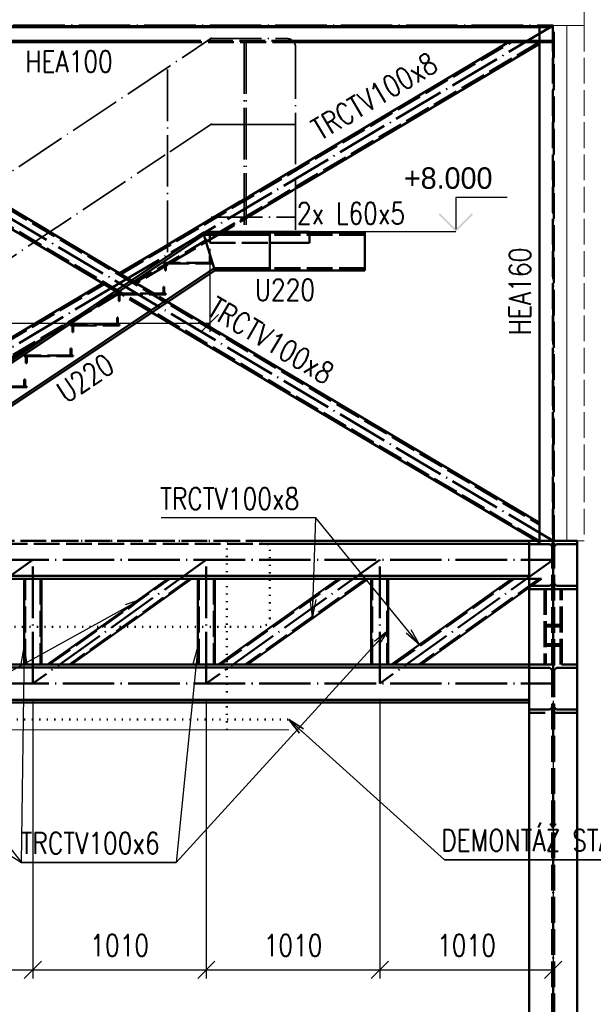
# Paper-space layout 'Layout1' of a CAD drawing. Extents: x -2 to 1033, y -36 to 596.
# Tile 19 of 60: x 421 to 488, y 421 to 536. Entities that reach past the tile are written whole.
import ezdxf

# ---------------------------------------------------------------- set-up
doc = ezdxf.new("R2010")
doc.units = 0
for name, pattern in [('ACAD_ISO02W100', [15, 12, -3]), ('ACAD_ISO04W100', [30.5, 24, -3, 0.5, -3]), ('ACAD_ISO07W100', [3.5, 0.5, -3]), ('B_CARA_09', [0.5, 0, -0.5])]:
    doc.linetypes.add(name, pattern=pattern)
doc.layers.get('0').update_dxf_attribs({"linetype": 'CONTINUOUS'})
doc.layers.get('DEFPOINTS').update_dxf_attribs({"color": 132, "linetype": 'CONTINUOUS'})
for name, color, linetype, lineweight in [('SS_1.ET-HALA_TaO-LAVKA_+5.100m-ZABRADLI_DEMONTAZ', 1, 'B_CARA_09', 50), ('SS_DIAGONÁLY 1', 91, 'CONTINUOUS', 50), ('SS_DIAGONÁLY 2', 93, 'CONTINUOUS', 50), ('SS_DIAGONÁLY 3', 95, 'CONTINUOUS', 50), ('SS_KOTY', 3, 'CONTINUOUS', 25), ('SS_KOTY-VYSKOVA', 140, 'CONTINUOUS', 25), ('SS_OPLASTENI-PANEL', 9, 'CONTINUOUS', 13), ('SS_PODKLADY', 9, 'CONTINUOUS', 13), ('SS_POPIS_PROFILU', 13, 'CONTINUOUS', 25), ('SS_POPIS_PROFILU_de.', 214, 'CONTINUOUS', 35), ('SS_PÁSY', 163, 'CONTINUOUS', 50), ('SS_SCHODISTE', 30, 'CONTINUOUS', 50), ('SS_SLOUPY', 143, 'CONTINUOUS', 50), ('SS_SLOUPY NÁDSTAVBA', 183, 'CONTINUOUS', 50), ('SS_VAZNICE', 187, 'CONTINUOUS', 50), ('SS_ZABRADLI', 2, 'CONTINUOUS', 35), ('SS_ZTUŽENÍ', 53, 'CONTINUOUS', 50)]:
    doc.layers.add(name, color=color, linetype=linetype, lineweight=lineweight)
doc.styles.add('ROMANS', font='romans.shx', dxfattribs={"width": 0.8})
doc.styles.add('romans.shx', font='romans.shx', dxfattribs={"height": 5})
doc.dimstyles.new('A-1_(2.5)_50AS', dxfattribs={"dimtxt": 2.5, "dimasz": 2, "dimexe": 1, "dimexo": 2, "dimgap": 0, "dimtad": 0, "dimdec": 1, "dimlfac": 50, "dimrnd": 1, "dimtxsty": 'ROMANS', "dimblk1": 'OBLIQUE', "dimblk2": 'OBLIQUE', "dimsah": 1, "dimcen": 2, "dimclrd": 256, "dimclre": 256, "dimclrt": 256, "dimadec": 1, "dimazin": 2, "dimtfac": 0.714286, "dimtdec": 1, "dimtmove": 0, "dimatfit": 3, "dimldrblk": 'OPEN', "dimfxl": 1, "dimtvp": 1.142857, "dimtfill": 1, "dimtolj": 1, "dimlwd": -1, "dimlwe": -1, "dimarcsym": 0})

# ---------------------------------------------------------------- blocks, each defined once
blk = doc.blocks.new('_Oblique')
at = {"color": 0, "linetype": 'ByBlock', "lineweight": -2}
blk.add_line((-0.5, -0.5), (0.5, 0.5), dxfattribs=at)
blk = doc.blocks.new('*D34')
at = {"layer": 'DEFPOINTS', "color": 0, "transparency": 16777216}
for p in [(402.67, 458.53), (422.87, 458.53), (422.87, 425.19)]:
    blk.add_point(p, dxfattribs=at)
at = {"layer": 'SS_KOTY', "transparency": 16777216}
for p, q in [((402.67, 456.53), (402.67, 424.19)), ((422.87, 456.53), (422.87, 424.19)), ((402.67, 425.19), (422.87, 425.19))]:
    blk.add_line(p, q, dxfattribs=at)
at = {"layer": 'SS_KOTY', "transparency": 16777216, "xscale": 2, "yscale": 2, "zscale": 2, "rotation": 180}
blk.add_blockref('_Oblique', (402.67, 425.19), dxfattribs=at)
at = {"layer": 'SS_KOTY', "transparency": 16777216, "xscale": 2, "yscale": 2, "zscale": 2}
blk.add_blockref('_Oblique', (422.87, 425.19), dxfattribs=at)
at = {"layer": 'SS_KOTY', "transparency": 16777216, "insert": (412.77, 428.04), "char_height": 2.5, "attachment_point": 5, "style": 'ROMANS', "bg_fill": 3, "box_fill_scale": 1.1, "bg_fill_color": 256, "bg_fill_true_color": 13158600, "bg_fill_transparency": 0}
blk.add_mtext('\\A1;1010', dxfattribs=at)
blk = doc.blocks.new('_OPEN')
at = {"color": 0, "linetype": 'ByBlock'}
for p, q in [((-1, 0.167), (0, 0)), ((0, 0), (-1, -0.167)), ((0, 0), (-1, 0))]:
    blk.add_line(p, q, dxfattribs=at)
blk = doc.blocks.new('*D35')
at = {"layer": 'DEFPOINTS', "color": 0, "transparency": 16777216}
for p in [(422.87, 458.53), (443.07, 458.53), (443.07, 425.19)]:
    blk.add_point(p, dxfattribs=at)
at = {"layer": 'SS_KOTY', "transparency": 16777216}
for p, q in [((422.87, 456.53), (422.87, 424.19)), ((443.07, 456.53), (443.07, 424.19)), ((422.87, 425.19), (443.07, 425.19))]:
    blk.add_line(p, q, dxfattribs=at)
at = {"layer": 'SS_KOTY', "transparency": 16777216, "xscale": 2, "yscale": 2, "zscale": 2, "rotation": 180}
blk.add_blockref('_Oblique', (422.87, 425.19), dxfattribs=at)
at = {"layer": 'SS_KOTY', "transparency": 16777216, "xscale": 2, "yscale": 2, "zscale": 2}
blk.add_blockref('_Oblique', (443.07, 425.19), dxfattribs=at)
at = {"layer": 'SS_KOTY', "transparency": 16777216, "insert": (432.97, 428.04), "char_height": 2.5, "attachment_point": 5, "style": 'ROMANS', "bg_fill": 3, "box_fill_scale": 1.1, "bg_fill_color": 256, "bg_fill_true_color": 13158600, "bg_fill_transparency": 0}
blk.add_mtext('\\A1;1010', dxfattribs=at)
blk = doc.blocks.new('*D36')
at = {"layer": 'DEFPOINTS', "color": 0, "transparency": 16777216}
for p in [(443.07, 458.53), (463.27, 458.53), (463.27, 425.19)]:
    blk.add_point(p, dxfattribs=at)
at = {"layer": 'SS_KOTY', "transparency": 16777216}
for p, q in [((443.07, 456.53), (443.07, 424.19)), ((463.27, 456.53), (463.27, 424.19)), ((443.07, 425.19), (463.27, 425.19))]:
    blk.add_line(p, q, dxfattribs=at)
at = {"layer": 'SS_KOTY', "transparency": 16777216, "xscale": 2, "yscale": 2, "zscale": 2, "rotation": 180}
blk.add_blockref('_Oblique', (443.07, 425.19), dxfattribs=at)
at = {"layer": 'SS_KOTY', "transparency": 16777216, "xscale": 2, "yscale": 2, "zscale": 2}
blk.add_blockref('_Oblique', (463.27, 425.19), dxfattribs=at)
at = {"layer": 'SS_KOTY', "transparency": 16777216, "insert": (453.17, 428.04), "char_height": 2.5, "attachment_point": 5, "style": 'ROMANS', "bg_fill": 3, "box_fill_scale": 1.1, "bg_fill_color": 256, "bg_fill_true_color": 13158600, "bg_fill_transparency": 0}
blk.add_mtext('\\A1;1010', dxfattribs=at)
blk = doc.blocks.new('*D37')
at = {"layer": 'DEFPOINTS', "color": 0, "transparency": 16777216}
for p in [(463.27, 458.53), (483.47, 458.53), (483.47, 425.19)]:
    blk.add_point(p, dxfattribs=at)
at = {"layer": 'SS_KOTY', "transparency": 16777216}
for p, q in [((463.27, 456.53), (463.27, 424.19)), ((483.47, 456.53), (483.47, 424.19)), ((463.27, 425.19), (483.47, 425.19))]:
    blk.add_line(p, q, dxfattribs=at)
at = {"layer": 'SS_KOTY', "transparency": 16777216, "xscale": 2, "yscale": 2, "zscale": 2, "rotation": 180}
blk.add_blockref('_Oblique', (463.27, 425.19), dxfattribs=at)
at = {"layer": 'SS_KOTY', "transparency": 16777216, "xscale": 2, "yscale": 2, "zscale": 2}
blk.add_blockref('_Oblique', (483.47, 425.19), dxfattribs=at)
at = {"layer": 'SS_KOTY', "transparency": 16777216, "insert": (473.37, 428.04), "char_height": 2.5, "attachment_point": 5, "style": 'ROMANS', "bg_fill": 3, "box_fill_scale": 1.1, "bg_fill_color": 256, "bg_fill_true_color": 13158600, "bg_fill_transparency": 0}
blk.add_mtext('\\A1;1010', dxfattribs=at)
blk = doc.blocks.new('*D40')
at = {"layer": 'DEFPOINTS', "color": 0, "transparency": 16777216}
for p in [(443.47, 511.13, -39332.2), (443.47, 500.49), (389.47, 475.13)]:
    blk.add_point(p, dxfattribs=at)
at = {"layer": 'SS_KOTY', "transparency": 16777216}
for p, q in [((443.47, 509.13), (443.47, 499.49)), ((389.47, 477.13), (389.47, 501.49)), ((389.47, 500.49), (443.47, 500.49))]:
    blk.add_line(p, q, dxfattribs=at)
at = {"layer": 'SS_KOTY', "transparency": 16777216, "xscale": 2, "yscale": 2, "zscale": 2, "rotation": 180}
blk.add_blockref('_Oblique', (389.47, 500.49), dxfattribs=at)
at = {"layer": 'SS_KOTY', "transparency": 16777216, "xscale": 2, "yscale": 2, "zscale": 2}
blk.add_blockref('_Oblique', (443.47, 500.49), dxfattribs=at)
at = {"layer": 'SS_KOTY', "transparency": 16777216, "insert": (416.47, 503.35), "char_height": 2.5, "attachment_point": 5, "style": 'ROMANS', "bg_fill": 3, "box_fill_scale": 1.1, "bg_fill_color": 256, "bg_fill_true_color": 13158600, "bg_fill_transparency": 0}
blk.add_mtext('\\A1;2700', dxfattribs=at)
blk = doc.blocks.new('*D51')
at = {"layer": 'DEFPOINTS', "color": 0, "transparency": 16777216}
for p in [(483.47, 543.96), (382.47, 535.13, -39365.68), (483.47, 535.13)]:
    blk.add_point(p, dxfattribs=at)
at = {"layer": 'SS_KOTY', "transparency": 16777216}
for p, q in [((382.47, 537.13), (382.47, 544.96)), ((483.47, 537.13), (483.47, 544.96)), ((382.47, 543.96), (483.47, 543.96))]:
    blk.add_line(p, q, dxfattribs=at)
at = {"layer": 'SS_KOTY', "transparency": 16777216, "xscale": 2, "yscale": 2, "zscale": 2, "rotation": 180}
blk.add_blockref('_Oblique', (382.47, 543.96), dxfattribs=at)
at = {"layer": 'SS_KOTY', "transparency": 16777216, "xscale": 2, "yscale": 2, "zscale": 2}
blk.add_blockref('_Oblique', (483.47, 543.96), dxfattribs=at)
at = {"layer": 'SS_KOTY', "transparency": 16777216, "insert": (432.97, 546.82), "char_height": 2.5, "attachment_point": 5, "style": 'ROMANS', "bg_fill": 3, "box_fill_scale": 1.1, "bg_fill_color": 256, "bg_fill_true_color": 13158600, "bg_fill_transparency": 0}
blk.add_mtext('\\A1;5050', dxfattribs=at)

psp = doc.layouts.get("Layout1")

# ---------------------------------------------------------------- hatches: boundary and pattern name
at = {"layer": 'SS_KOTY-VYSKOVA'}
psp.add_hatch(color=256, dxfattribs=at).paths.add_polyline_path([(470.2636, 513.2676), (470.1221, 513.1262), (472.1221, 511.1262), (474.1221, 513.1262), (473.9807, 513.2676), (472.1221, 511.4091)])

# ---------------------------------------------------------------- linework, layer by layer
at = {"layer": 'SS_1.ET-HALA_TaO-LAVKA_+5.100m-ZABRADLI_DEMONTAZ', "color": 1, "linetype": 'ACAD_ISO07W100', "ltscale": 0.25}
for p, q in [((450.4668, 474.1062), (450.4668, 466.1462)), ((417.2201, 465.1262), (445.4668, 465.1262)), ((449.4468, 465.1262), (445.4668, 465.1262))]:
    psp.add_line(p, q, dxfattribs=at)
at = {"layer": 'SS_1.ET-HALA_TaO-LAVKA_+5.100m-ZABRADLI_DEMONTAZ', "color": 1, "linetype": 'ACAD_ISO07W100', "ltscale": 0.25, "extrusion": (-1.22465e-16, 6.12323e-17, -1)}
for centre, start, end in [((-449.4468, 474.1062), 90, 180), ((-449.4468, 466.1462), 180, 270)]:
    psp.add_arc(centre, 1.02, start, end, dxfattribs=at)
at = {"layer": 'SS_DIAGONÁLY 1', "color": 1, "linetype": 'Continuous', "ltscale": 0.25}
for p, q in [((421.8668, 465.4462), (421.8668, 470.7262)), ((423.8668, 470.7262), (423.8668, 465.4462)), ((442.0668, 465.4462), (442.0668, 470.7262)), ((444.0668, 470.7262), (444.0668, 465.4462)), ((462.2668, 470.7262), (462.2668, 460.7262)), ((464.2668, 460.7262), (464.2668, 470.7262)), ((421.8668, 460.7262), (421.8668, 464.8062)), ((423.8668, 464.8062), (423.8668, 460.7262)), ((442.0668, 460.7262), (442.0668, 464.8062)), ((444.0668, 464.8062), (444.0668, 460.7262))]:
    psp.add_line(p, q, dxfattribs=at)
at = {"layer": 'SS_DIAGONÁLY 1', "color": 3, "linetype": 'ACAD_ISO02W100', "ltscale": 0.25}
for p, q in [((421.9868, 460.7262), (421.9868, 470.7262)), ((423.7468, 470.7262), (423.7468, 460.7262)), ((442.1868, 460.7262), (442.1868, 470.7262)), ((443.9468, 470.7262), (443.9468, 460.7262)), ((462.3868, 460.7262), (462.3868, 470.7262)), ((464.1468, 470.7262), (464.1468, 460.7262)), ((482.5868, 469.5262), (482.5868, 460.7262)), ((484.3468, 460.7262), (484.3468, 469.5262)), ((421.8668, 464.8062), (421.8668, 465.4462)), ((423.8668, 465.4462), (423.8668, 464.8062)), ((442.0668, 464.8062), (442.0668, 465.4462)), ((444.0668, 465.4462), (444.0668, 464.8062))]:
    psp.add_line(p, q, dxfattribs=at)
at = {"layer": 'SS_DIAGONÁLY 2', "color": 3, "linetype": 'ACAD_ISO02W100', "ltscale": 0.25}
for p, q in [((424.7815, 460.7262), (438.8092, 470.7262)), ((441.1521, 470.7262), (427.1244, 460.7262)), ((430.2981, 464.8062), (431.1958, 465.4462)), ((433.9522, 465.4462), (433.0544, 464.8062))]:
    psp.add_line(p, q, dxfattribs=at)
at = {"layer": 'SS_DIAGONÁLY 2', "color": 1, "linetype": 'Continuous', "ltscale": 0.25}
for p, q in [((431.1958, 465.4462), (438.6025, 470.7262)), ((441.3588, 470.7262), (433.9522, 465.4462)), ((424.5747, 460.7262), (430.2981, 464.8062)), ((433.0544, 464.8062), (427.3311, 460.7262))]:
    psp.add_line(p, q, dxfattribs=at)
at = {"layer": 'SS_DIAGONÁLY 3', "color": 7, "linetype": 'ACAD_ISO04W100', "ltscale": 0.25}
psp.add_line((483.4668, 472.3262), (483.4668, 464.138), dxfattribs=at)
at = {"layer": 'SS_DIAGONÁLY 3', "color": 3, "linetype": 'ACAD_ISO02W100', "ltscale": 0.25}
for p, q in [((444.7058, 460.7262), (458.7336, 470.7262)), ((461.6277, 470.7262), (447.6, 460.7262)), ((464.9058, 460.7262), (478.9336, 470.7262)), ((481.8277, 470.7262), (467.8, 460.7262)), ((482.1034, 470.7262), (480.6668, 470.7262)), ((482.1034, 470.7262), (480.6668, 469.7021)), ((484.4668, 469.5262), (482.4668, 469.5262)), ((482.4668, 469.5262), (482.4668, 460.7262)), ((482.6268, 469.5262), (482.6268, 460.7262)), ((484.3068, 460.7262), (484.3068, 469.5262)), ((484.4668, 460.7262), (484.4668, 469.5262)), ((482.4668, 465.362), (484.4668, 465.362)), ((482.6268, 465.1662), (484.3068, 465.1662)), ((482.4668, 462.9139), (484.4668, 462.9139)), ((482.6268, 463.1098), (484.3068, 463.1098)), ((445.0218, 461.148), (445.9118, 461.7824))]:
    psp.add_line(p, q, dxfattribs=at)
at = {"layer": 'SS_DIAGONÁLY 3', "color": 1, "linetype": 'Continuous', "ltscale": 0.25}
for p, q in [((445.9118, 461.7824), (458.4579, 470.7262)), ((447.8757, 460.7262), (461.9034, 470.7262)), ((478.6579, 470.7262), (464.6302, 460.7262)), ((468.0757, 460.7262), (480.6668, 469.7021)), ((444.4302, 460.7262), (445.0218, 461.148))]:
    psp.add_line(p, q, dxfattribs=at)
at = {"layer": 'SS_KOTY-VYSKOVA'}
for p, q in [((478.1221, 515.1262, -39332.2), (472.1221, 515.1262, -39332.2)), ((472.1221, 515.1262, -39332.2), (472.1221, 511.4091, -39332.2)), ((472.1221, 511.1262), (455.0677, 511.1262))]:
    psp.add_line(p, q, dxfattribs=at)
at = {"layer": 'SS_OPLASTENI-PANEL', "ltscale": 0.25}
psp.add_line((487.0668, 535.1262), (487.0668, 537.1262), dxfattribs=at)
at = {"layer": 'SS_OPLASTENI-PANEL', "color": 9, "linetype": 'Continuous', "ltscale": 0.25}
psp.add_line((485.0668, 535.1262), (485.0668, 475.1262), dxfattribs=at)
at = {"layer": 'SS_OPLASTENI-PANEL', "color": 9, "linetype": 'ACAD_ISO02W100', "ltscale": 0.25}
for p in [(487.0668, 535.1262), (486.2668, 475.1262)]:
    psp.add_line(p, (487.0668, 475.1262), dxfattribs=at)
at = {"layer": 'SS_PODKLADY'}
psp.add_line((275.7773, 453.1262, -39332.2), (452.6668, 453.1262, -39332.2), dxfattribs=at)
at = {"layer": 'SS_POPIS_PROFILU', "color": 0, "linetype": 'ByBlock'}
for p, q in [((433.6406, 467.7282), (435.5521, 468.4043)), ((435.5521, 468.4043), (433.8019, 467.4365)), ((435.5521, 468.4043), (433.9632, 467.1448)), ((455.4276, 466.3063), (455.1599, 468.3162)), ((455.4276, 466.3063), (455.4931, 468.3053)), ((455.8263, 468.2943), (455.4276, 466.3063)), ((462.6713, 463.475), (464.2668, 464.7262)), ((464.2668, 464.7262), (462.9173, 463.2501)), ((464.2668, 464.7262), (463.1633, 463.0252)), ((467.8873, 463.0481), (466.3621, 464.3841)), ((467.8873, 463.0481), (466.62, 464.5954)), ((466.8779, 464.8066), (467.8873, 463.0481)), ((421.5049, 460.7712), (421.8668, 462.7662)), ((421.8668, 462.7662), (421.8382, 460.7664)), ((421.8668, 462.7662), (422.1715, 460.7617)), ((441.5356, 460.8095), (442.0668, 462.7662)), ((442.0668, 462.7662), (441.8673, 460.7762)), ((442.0668, 462.7662), (442.1989, 460.7429))]:
    psp.add_line(p, q, dxfattribs=at)
at = {"layer": 'SS_PÁSY', "color": 1, "linetype": 'Continuous', "ltscale": 0.25}
for p, q in [((450.4933, 475.1262), (480.6668, 475.1262)), ((450.7072, 474.8062), (480.6668, 474.8062)), ((417.6651, 471.0462), (445.0218, 471.0462)), ((445.0218, 470.7262), (417.6651, 470.7262)), ((445.9118, 471.0462), (450.0218, 471.0462)), ((450.0218, 470.7262), (445.9118, 470.7262)), ((450.9118, 471.0462), (480.6668, 471.0462)), ((480.6668, 470.7262), (450.9118, 470.7262)), ((417.6651, 460.7262), (445.0218, 460.7262)), ((445.0218, 460.4062), (417.6651, 460.4062)), ((445.9118, 460.7262), (480.6668, 460.7262)), ((480.6668, 460.4062), (445.9118, 460.4062))]:
    psp.add_line(p, q, dxfattribs=at)
at = {"layer": 'SS_PÁSY', "color": 3, "linetype": 'ACAD_ISO02W100', "ltscale": 0.25}
for p, q in [((480.6668, 474.7662), (482.8818, 474.7662)), ((484.0518, 474.7662), (486.2668, 474.7662)), ((445.0218, 471.0462), (445.9118, 471.0462)), ((445.9118, 470.7262), (445.0218, 470.7262)), ((450.0218, 471.0462), (450.9118, 471.0462)), ((450.9118, 470.7262), (450.0218, 470.7262)), ((482.8818, 469.8862), (480.6668, 469.8862)), ((482.4668, 469.5262), (480.6668, 469.5262)), ((486.2668, 469.8862), (484.0518, 469.8862)), ((486.2668, 469.5262), (484.4668, 469.5262)), ((445.0218, 460.7262), (445.9118, 460.7262)), ((445.9118, 460.4062), (445.0218, 460.4062)), ((480.6668, 460.7262), (486.2668, 460.7262)), ((480.6668, 460.3662), (482.8818, 460.3662)), ((484.0518, 460.3662), (486.2668, 460.3662))]:
    psp.add_line(p, q, dxfattribs=at)
at = {"layer": 'SS_PÁSY', "color": 7, "linetype": 'ACAD_ISO04W100', "ltscale": 0.25}
for p, q in [((281.4668, 472.9262), (483.4668, 472.9262)), ((483.4668, 472.3262), (483.4668, 472.3262))]:
    psp.add_line(p, q, dxfattribs=at)
at = {"layer": 'SS_PÁSY', "color": 3, "linetype": 'ACAD_ISO02W100', "ltscale": 0.25, "extrusion": (3.76603e-13, 9.09556e-13, -1)}
for centre in [(-482.8818, 474.2862), (-482.8818, 459.8862)]:
    psp.add_arc(centre, 0.48, 90, 180, dxfattribs=at)
at = {"layer": 'SS_PÁSY', "color": 3, "linetype": 'ACAD_ISO02W100', "ltscale": 0.25, "extrusion": (-6.06452e-13, 2.51211e-13, -1)}
for centre in [(-484.0518, 474.2862), (-484.0518, 459.8862)]:
    psp.add_arc(centre, 0.48, 0, 90, dxfattribs=at)
at = {"layer": 'SS_PÁSY', "color": 3, "linetype": 'ACAD_ISO02W100', "ltscale": 0.25, "extrusion": (3.76603e-13, -9.09433e-13, -1)}
psp.add_arc((-482.8818, 470.3662), 0.48, 180, 270, dxfattribs=at)
at = {"layer": 'SS_PÁSY', "color": 3, "linetype": 'ACAD_ISO02W100', "ltscale": 0.25, "extrusion": (-6.06452e-13, -2.51089e-13, -1)}
psp.add_arc((-484.0518, 470.3662), 0.48, 270, 0, dxfattribs=at)
at = {"layer": 'SS_SCHODISTE', "color": 3, "linetype": 'ACAD_ISO02W100', "ltscale": 0.25}
for p, q in [((447.9118, 511.1262), (447.0218, 511.1262)), ((461.5268, 510.7762), (450.4668, 510.7762)), ((461.5268, 506.8762), (450.4668, 506.8762))]:
    psp.add_line(p, q, dxfattribs=at)
at = {"layer": 'SS_SCHODISTE', "color": 1, "linetype": 'Continuous', "ltscale": 0.25}
for p, q in [((455.0668, 511.1262), (447.9118, 511.1262)), ((455.0668, 511.0262), (450.4668, 511.0262)), ((450.4668, 506.6262), (450.4668, 511.0262)), ((455.0668, 511.0262), (455.0668, 511.1262)), ((455.0668, 509.8262), (455.0668, 511.0262)), ((461.5268, 511.0262), (455.0668, 511.0262)), ((461.5268, 506.6262), (461.5268, 511.0262)), ((450.4668, 509.8262), (455.0668, 509.8262)), ((450.4668, 506.6262), (461.5268, 506.6262))]:
    psp.add_line(p, q, dxfattribs=at)
at = {"layer": 'SS_SLOUPY', "color": 1, "linetype": 'Continuous', "ltscale": 0.25}
for p in [(480.6668, 475.1262), (486.2668, 351.9262)]:
    psp.add_line(p, (486.2668, 475.1262), dxfattribs=at)
at = {"layer": 'SS_VAZNICE', "color": 1, "linetype": 'Continuous', "ltscale": 0.25}
for p, q in [((442.4246, 533.3662), (384.0668, 533.3662)), ((442.1846, 533.2062), (384.0668, 533.2062)), ((481.8668, 533.3662), (453.6706, 533.3662)), ((481.8668, 533.2062), (453.7775, 533.2062))]:
    psp.add_line(p, q, dxfattribs=at)
at = {"layer": 'SS_VAZNICE', "color": 3, "linetype": 'ACAD_ISO02W100', "ltscale": 0.25}
for p, q in [((453.7775, 533.2062), (442.1846, 533.2062)), ((453.6706, 533.3662), (442.4246, 533.3662)), ((483.4068, 533.3662), (481.8668, 533.3662)), ((483.4068, 533.2062), (481.8668, 533.2062))]:
    psp.add_line(p, q, dxfattribs=at)
at = {"layer": 'SS_ZABRADLI', "color": 7, "linetype": 'ACAD_ISO04W100', "ltscale": 0.25}
for p, q in [((443.4821, 533.6262), (452.4503, 533.6262)), ((443.4821, 533.6262), (450.4668, 533.6262)), ((447.4668, 533.1812), (447.4668, 511.0262)), ((447.7168, 533.1812), (447.7168, 511.0262)), ((453.4703, 532.6062), (453.4703, 511.0262)), ((438.8241, 520.4311), (443.6974, 523.6799)), ((438.8241, 520.4311), (443.6974, 523.6799)), ((443.5199, 523.6262), (447.2718, 523.6262)), ((443.5199, 523.6262), (450.4668, 523.6262)), ((448.1618, 523.6262), (453.4703, 523.6262)), ((443.614, 512.8262), (453.4703, 512.8262)), ((443.614, 512.8262), (450.4668, 512.8262))]:
    psp.add_line(p, q, dxfattribs=at)
at = {"layer": 'SS_ZABRADLI', "color": 7, "linetype": 'ACAD_ISO04W100', "ltscale": 0.25, "extrusion": (-1.22465e-16, 6.12323e-17, -1)}
psp.add_arc((-452.4503, 532.6062), 1.02, 90, 180, dxfattribs=at)
at = {"layer": 'SS_ZTUŽENÍ', "color": 1, "linetype": 'Continuous', "ltscale": 0.25}
for p, q in [((453.9153, 518.734), (478.2768, 533.2062)), ((481.8668, 533.0126), (453.9153, 516.4077)), ((448.1618, 515.3161), (453.0253, 518.2053)), ((453.0253, 515.879), (449.5698, 513.8262)), ((445.6538, 513.8262), (447.0218, 514.6389))]:
    psp.add_line(p, q, dxfattribs=at)
at = {"layer": 'SS_ZTUŽENÍ', "color": 3, "linetype": 'ACAD_ISO02W100', "ltscale": 0.25}
for p, q in [((453.0253, 518.2053), (453.9153, 518.734)), ((453.9153, 516.4077), (453.0253, 515.879)), ((453.8153, 516.3483), (453.9153, 516.4077)), ((447.0218, 514.6389), (448.1618, 515.3161)), ((447.9118, 515.1676), (447.8118, 515.1082)), ((443.614, 512.6144), (445.6538, 513.8262)), ((449.5698, 513.8262), (446.2031, 511.8262)), ((481.8668, 474.9136), (481.5088, 475.1262)), ((481.8668, 475.1262), (481.8668, 474.9136))]:
    psp.add_line(p, q, dxfattribs=at)

# ---------------------------------------------------------------- texts
at = {"layer": 'SS_KOTY-VYSKOVA'}
psp.add_text('+8.000', height=2.5, dxfattribs=at).set_placement((466.0802, 516.1262))
at = {"layer": 'SS_POPIS_PROFILU', "color": 13, "style": 'romans.shx', "width": 0.8}
for s, p in [('HEA100', (421.981, 529.6962)), ('2x L60x5', (453.6194, 512.0262)), ('U220', (448.7097, 503.1162))]:
    psp.add_text(s, height=2.5, dxfattribs=at).set_placement(p)
for s, rotation, p in [('TRCTV100x8', 30.712828, (456.3144, 521.7148)), ('HEA160', 90, (480.8458, 499.0824))]:
    psp.add_text(s, height=2.5, rotation=rotation, dxfattribs=at).set_placement(p)

# ---------------------------------------------------------------- dimensions: what is measured, and where the dimension line sits
at = {"layer": 'SS_KOTY'}
for base, p1, p2, picture, middle in [((483.4668, 543.9592), (382.4668, 535.1262, -39365.68), (483.4668, 535.1262), '*D51', (432.9668, 546.8163)), ((443.4668, 500.4948), (389.4668, 475.1262), (443.4668, 511.1262, -39332.2), '*D40', (416.4668, 503.3519))]:
    dim = psp.add_linear_dim(base=base, p1=p1, p2=p2, dimstyle='A-1_(2.5)_50AS', override={"dimtmove": 1}, dxfattribs=at)
    dim.commit()
    dim.dimension.update_dxf_attribs({"geometry": picture, "text_midpoint": middle})

# ---------------------------------------------------------------- next in the draw order: linework, layer by layer
at = {"layer": 'SS_1.ET-HALA_TaO-LAVKA_+5.100m-ZABRADLI_DEMONTAZ', "color": 1, "linetype": 'ACAD_ISO07W100', "ltscale": 0.25}
psp.add_line((356.7468, 475.1262), (449.4468, 475.1262), dxfattribs=at)
at = {"layer": 'SS_OPLASTENI-PANEL', "ltscale": 0.25}
psp.add_line((277.8668, 535.1262), (487.0668, 535.1262), dxfattribs=at)
at = {"layer": 'SS_POPIS_PROFILU', "color": 13}
for points in [[(467.8873, 463.0481), (455.804, 477.8003), (437.804, 477.8003)], [(455.4276, 466.3063), (455.804, 477.8003), (437.804, 477.8003)]]:
    psp.add_lwpolyline(points, dxfattribs=at)
at = {"layer": 'SS_PÁSY', "color": 3, "linetype": 'ACAD_ISO02W100', "ltscale": 0.25}
for p, q in [((355.4864, 474.8062), (450.7072, 474.8062)), ((395.1668, 475.1262), (450.4933, 475.1262))]:
    psp.add_line(p, q, dxfattribs=at)
at = {"layer": 'SS_SCHODISTE', "color": 7, "linetype": 'ACAD_ISO04W100', "ltscale": 0.25}
for p, q in [((388.7168, 475.0262), (442.7168, 511.0262)), ((388.7168, 475.0262), (442.7168, 511.0262)), ((442.7168, 511.0262), (450.4668, 511.0262)), ((442.7168, 511.0262), (461.5268, 511.0262)), ((443.4668, 511.0262), (455.0668, 511.0262)), ((455.0668, 511.0262), (443.4668, 511.0262))]:
    psp.add_line(p, q, dxfattribs=at)
at = {"layer": 'SS_SCHODISTE', "color": 1, "linetype": 'Continuous', "ltscale": 0.25}
for p, q in [((442.7168, 511.0262), (388.7168, 475.0262)), ((388.7925, 474.7762), (442.7925, 510.7762)), ((442.7925, 510.7762), (442.7168, 511.0262)), ((450.4668, 511.0262), (442.7168, 511.0262)), ((442.7925, 510.7762), (443.9733, 506.8762)), ((442.7925, 510.7762), (450.4668, 510.7762)), ((447.0218, 511.1262), (443.4668, 511.1262)), ((443.4668, 511.1262), (443.4668, 511.0262)), ((443.9733, 506.8762), (389.9733, 470.8762)), ((444.049, 506.6262), (443.9733, 506.8762)), ((450.4668, 506.8762), (443.9733, 506.8762)), ((443.9733, 506.8762), (444.049, 506.6262)), ((390.049, 470.6262), (444.049, 506.6262)), ((444.049, 506.6262), (450.4668, 506.6262))]:
    psp.add_line(p, q, dxfattribs=at)
at = {"layer": 'SS_SCHODISTE', "color": 3, "linetype": 'ACAD_ISO02W100', "ltscale": 0.25}
for p, q in [((442.7168, 511.0262), (442.7925, 510.7762)), ((443.4668, 511.0262), (443.4668, 509.8262)), ((443.4668, 510.9262), (455.0668, 510.9262)), ((443.4668, 509.8262), (450.4668, 509.8262)), ((443.5343, 508.3262), (443.3829, 508.8262)), ((443.5668, 508.2189), (443.5343, 508.3262)), ((443.9733, 506.8762), (443.5668, 508.2188)), ((443.7668, 507.5262), (438.0668, 507.5262)), ((438.0668, 507.5262), (438.0668, 507.4262)), ((438.0668, 507.4262), (443.7668, 507.4262)), ((443.7668, 507.4262), (443.7668, 507.5262)), ((438.3668, 503.9262), (432.6668, 503.9262)), ((432.6668, 503.9262), (432.6668, 503.8262)), ((432.6668, 503.8262), (438.3668, 503.8262)), ((438.3668, 503.8262), (438.3668, 503.9262)), ((432.9668, 500.3262), (427.2668, 500.3262)), ((427.2668, 500.3262), (427.2668, 500.2262)), ((427.2668, 500.2262), (432.9668, 500.2262)), ((432.9668, 500.2262), (432.9668, 500.3262)), ((427.5668, 496.7262), (421.8668, 496.7262)), ((421.8668, 496.6262), (421.8668, 496.7262)), ((421.8668, 496.6262), (427.5668, 496.6262)), ((427.5668, 496.6262), (427.5668, 496.7262)), ((422.1668, 493.1262), (416.4668, 493.1262)), ((416.4668, 493.0262), (422.1668, 493.0262)), ((422.1668, 493.0262), (422.1668, 493.1262))]:
    psp.add_line(p, q, dxfattribs=at)
at = {"layer": 'SS_SCHODISTE', "color": 9, "linetype": 'ACAD_ISO02W100', "ltscale": 0.25}
for p, q in [((443.4668, 508.3262), (443.5668, 508.3262)), ((443.4668, 508.3262), (443.4668, 507.5262)), ((443.5668, 507.5262), (443.5668, 508.3262)), ((438.2668, 507.4262), (438.2668, 506.6262)), ((438.3668, 506.6262), (438.3668, 507.4262)), ((438.2668, 506.6262), (438.3668, 506.6262)), ((438.1668, 504.7262), (438.0668, 504.7262)), ((438.0668, 504.7262), (438.0668, 503.9262)), ((438.1668, 503.9262), (438.1668, 504.7262)), ((432.8668, 503.8262), (432.8668, 503.0262)), ((432.9668, 503.0262), (432.9668, 503.8262)), ((432.8668, 503.0262), (432.9668, 503.0262)), ((432.7668, 501.1262), (432.6668, 501.1262)), ((432.6668, 501.1262), (432.6668, 500.3262)), ((432.7668, 500.3262), (432.7668, 501.1262)), ((427.4668, 500.2262), (427.4668, 499.4262)), ((427.5668, 499.4262), (427.5668, 500.2262)), ((427.4668, 499.4262), (427.5668, 499.4262)), ((422.0668, 496.6262), (422.0668, 495.8262)), ((422.1668, 495.8262), (422.1668, 496.6262)), ((427.3668, 497.5262), (427.2668, 497.5262)), ((427.2668, 497.5262), (427.2668, 496.7262)), ((427.3668, 496.7262), (427.3668, 497.5262)), ((422.0668, 495.8262), (422.1668, 495.8262)), ((421.9668, 493.9262), (421.8668, 493.9262)), ((421.8668, 493.1262), (421.8668, 493.9262)), ((421.9668, 493.1262), (421.9668, 493.9262))]:
    psp.add_line(p, q, dxfattribs=at)
at = {"layer": 'SS_SLOUPY NÁDSTAVBA', "color": 1, "linetype": 'Continuous', "ltscale": 0.25}
psp.add_line((481.8668, 535.1262), (481.8668, 475.1262), dxfattribs=at)
at = {"layer": 'SS_SLOUPY NÁDSTAVBA', "color": 3, "linetype": 'ACAD_ISO02W100', "ltscale": 0.25}
for p, q in [((483.4068, 535.1262), (483.4068, 475.1262)), ((483.5268, 475.1262), (483.5268, 535.1262))]:
    psp.add_line(p, q, dxfattribs=at)
at = {"layer": 'SS_SLOUPY NÁDSTAVBA', "color": 7, "linetype": 'ACAD_ISO04W100', "ltscale": 0.25}
psp.add_line((483.4668, 475.1262), (483.4668, 535.1262), dxfattribs=at)
at = {"layer": 'SS_VAZNICE', "color": 7, "linetype": 'ACAD_ISO04W100', "ltscale": 0.25}
psp.add_line((382.4668, 535.1262), (483.4668, 535.1262), dxfattribs=at)
at = {"layer": 'SS_VAZNICE', "color": 1, "linetype": 'Continuous', "ltscale": 0.25}
psp.add_line((481.8668, 534.9662), (384.0668, 534.9662), dxfattribs=at)
at = {"layer": 'SS_VAZNICE', "color": 3, "linetype": 'ACAD_ISO02W100', "ltscale": 0.25}
psp.add_line((483.4068, 534.9662), (481.8668, 534.9662), dxfattribs=at)
at = {"layer": 'SS_ZABRADLI', "color": 7, "linetype": 'ACAD_ISO04W100', "ltscale": 0.25}
for p, q in [((389.5047, 497.5515), (443.7289, 533.7009)), ((389.5047, 497.5515), (443.7289, 533.7009)), ((438.5565, 530.0145), (438.5565, 507.9561)), ((438.5565, 530.0145), (438.5565, 507.9561)), ((415.9843, 505.2046), (438.289, 520.0744)), ((415.9843, 505.2046), (438.289, 520.0744))]:
    psp.add_line(p, q, dxfattribs=at)
at = {"layer": 'SS_ZTUŽENÍ', "color": 7, "linetype": 'ACAD_ISO04W100', "ltscale": 0.25}
for p, q in [((483.4668, 475.1262), (382.4668, 535.1262)), ((483.4668, 535.1262), (432.9668, 505.1262)), ((432.9668, 505.1262), (382.4668, 475.1262))]:
    psp.add_line(p, q, dxfattribs=at)
at = {"layer": 'SS_ZTUŽENÍ', "color": 3, "linetype": 'ACAD_ISO02W100', "ltscale": 0.25}
for p, q in [((481.8668, 475.0997), (384.0668, 533.1987)), ((387.3435, 533.2062), (481.8668, 477.0538)), ((433.1234, 506.1963), (478.5901, 533.2062)), ((481.8668, 533.1987), (434.7681, 505.2193)), ((424.5801, 511.2716), (424.5419, 511.2942)), ((424.5419, 511.2942), (425.152, 510.9318)), ((425.152, 510.9318), (425.1139, 510.9544)), ((445.0248, 511.1262), (434.9248, 505.1262)), ((422.6967, 510.0641), (422.7349, 510.0414)), ((423.3068, 509.7017), (422.6967, 510.0641)), ((423.2687, 509.7243), (423.3068, 509.7017)), ((438.1115, 509.3456), (439.0015, 509.8744)), ((438.2115, 509.4051), (438.1115, 509.3456)), ((432.9668, 506.2894), (433.1234, 506.1963)), ((384.0668, 477.0538), (431.1654, 505.0332)), ((434.3653, 505.4586), (438.5598, 502.9668)), ((434.3653, 505.4586), (434.6037, 505.317)), ((434.7681, 505.2193), (434.9248, 505.1262)), ((432.8101, 504.0561), (384.0668, 475.0997)), ((432.9668, 503.9631), (425.2107, 499.3555)), ((436.7146, 501.7366), (432.5201, 504.2284)), ((432.5201, 504.2284), (432.9668, 503.9631)), ((432.5201, 504.2284), (432.7584, 504.0868)), ((432.8101, 504.0561), (432.9668, 503.9631)), ((438.5598, 502.9668), (438.3215, 503.1083)), ((436.4763, 501.8782), (436.7146, 501.7366))]:
    psp.add_line(p, q, dxfattribs=at)
at = {"layer": 'SS_ZTUŽENÍ', "color": 1, "linetype": 'Continuous', "ltscale": 0.25}
for p, q in [((417.3393, 515.573), (424.5419, 511.2942)), ((422.6967, 510.0641), (416.1618, 513.9462)), ((439.0015, 509.8744), (443.614, 512.6144)), ((446.2031, 511.8262), (445.0248, 511.1262)), ((425.152, 510.9318), (434.3653, 505.4586)), ((432.5201, 504.2284), (423.3068, 509.7017)), ((432.9668, 506.2894), (438.1115, 509.3456)), ((416.1618, 496.3062), (431.0088, 505.1262)), ((432.5201, 504.2284), (431.0088, 505.1262)), ((438.5598, 502.9668), (481.8668, 477.2399)), ((481.5088, 475.1262), (436.7146, 501.7366)), ((425.2107, 499.3555), (416.1618, 493.9799))]:
    psp.add_line(p, q, dxfattribs=at)

# ---------------------------------------------------------------- next in the draw order: texts
at = {"layer": 'SS_POPIS_PROFILU', "color": 13, "style": 'romans.shx', "width": 0.8}
for s, rotation, p in [('TRCTV100x8', 329.287172, (442.9846, 501.5258)), ('U220', 33.690068, (426.7456, 491.0998))]:
    psp.add_text(s, height=2.5, rotation=rotation, dxfattribs=at).set_placement(p)
psp.add_text('TRCTV100x8', height=2.5, dxfattribs=at).set_placement((437.6884, 478.8003))
psp.add_text('TRCTV100x8', height=2.5, dxfattribs=at).set_placement((437.6884, 478.8003))

# ---------------------------------------------------------------- next in the draw order: dimensions: what is measured, and where the dimension line sits
at = {"layer": 'SS_KOTY'}
dim = psp.add_linear_dim(base=(422.8668, 425.1853), p1=(402.6668, 458.5262), p2=(422.8668, 458.5262), dimstyle='A-1_(2.5)_50AS', override={"dimtmove": 1}, dxfattribs=at)
dim.commit()
dim.dimension.update_dxf_attribs({"geometry": '*D34', "text_midpoint": (412.7668, 428.0424)})

# ---------------------------------------------------------------- next in the draw order: dimensions: what is measured, and where the dimension line sits
dim = psp.add_linear_dim(base=(443.0668, 425.1853), p1=(422.8668, 458.5262), p2=(443.0668, 458.5262), dimstyle='A-1_(2.5)_50AS', override={"dimtmove": 1}, dxfattribs=at)
dim.commit()
dim.dimension.update_dxf_attribs({"geometry": '*D35', "text_midpoint": (432.9668, 428.0424)})

# ---------------------------------------------------------------- next in the draw order: linework, layer by layer
at = {"layer": 'SS_DIAGONÁLY 1', "color": 7, "linetype": 'ACAD_ISO04W100', "ltscale": 0.25}
psp.add_line((422.8668, 458.5262), (422.8668, 472.9262), dxfattribs=at)
at = {"layer": 'SS_DIAGONÁLY 2', "color": 7, "linetype": 'ACAD_ISO04W100', "ltscale": 0.25}
psp.add_line((422.8668, 472.9262), (402.6668, 458.5262), dxfattribs=at)
at = {"layer": 'SS_POPIS_PROFILU', "color": 13}
for points in [[(435.5521, 468.4043), (385.8556, 440.9237), (369.7604, 440.9237)], [(381.4668, 462.7662), (421.5531, 437.6934), (439.5531, 437.6934)], [(401.6668, 462.7662), (421.5531, 437.6934), (439.5531, 437.6934)], [(421.8668, 462.7662), (421.5084, 437.6934), (439.5531, 437.6934)]]:
    psp.add_lwpolyline(points, dxfattribs=at)

# ---------------------------------------------------------------- next in the draw order: texts
at = {"layer": 'SS_POPIS_PROFILU', "color": 13, "style": 'romans.shx', "width": 0.8}
psp.add_text('TRCTV100x6', height=2.5, dxfattribs=at).set_placement((421.4374, 438.6934))
psp.add_text('TRCTV100x6', height=2.5, dxfattribs=at).set_placement((421.4374, 438.6934))
psp.add_text('TRCTV100x6', height=2.5, dxfattribs=at).set_placement((421.4374, 438.6934))
psp.add_text('TRCTV100x6', height=2.5, dxfattribs=at).set_placement((421.4374, 438.6934))
psp.add_text('TRCTV100x6', height=2.5, dxfattribs=at).set_placement((421.4374, 438.6934))

# ---------------------------------------------------------------- next in the draw order: dimensions: what is measured, and where the dimension line sits
at = {"layer": 'SS_KOTY'}
dim = psp.add_linear_dim(base=(463.2668, 425.1853), p1=(443.0668, 458.5262), p2=(463.2668, 458.5262), dimstyle='A-1_(2.5)_50AS', override={"dimtmove": 1}, dxfattribs=at)
dim.commit()
dim.dimension.update_dxf_attribs({"geometry": '*D36', "text_midpoint": (453.1668, 428.0424)})

# ---------------------------------------------------------------- next in the draw order: linework, layer by layer
at = {"layer": 'SS_1.ET-HALA_TaO-LAVKA_+5.100m-ZABRADLI_DEMONTAZ', "color": 1, "linetype": 'ACAD_ISO07W100', "ltscale": 0.25}
for p, q in [((445.4668, 475.1262), (445.4668, 453.0262)), ((354.4868, 454.3262), (452.6668, 454.3262))]:
    psp.add_line(p, q, dxfattribs=at)
at = {"layer": 'SS_DIAGONÁLY 1', "color": 7, "linetype": 'ACAD_ISO04W100', "ltscale": 0.25}
psp.add_line((443.0668, 458.5262), (443.0668, 472.9262), dxfattribs=at)
at = {"layer": 'SS_DIAGONÁLY 2', "color": 7, "linetype": 'ACAD_ISO04W100', "ltscale": 0.25}
psp.add_line((443.0668, 472.9262), (422.8668, 458.5262), dxfattribs=at)
at = {"layer": 'SS_POPIS_PROFILU', "color": 13}
psp.add_lwpolyline([(442.0668, 462.7662), (439.5531, 437.6934), (421.5531, 437.6934)], dxfattribs=at)
at = {"layer": 'SS_POPIS_PROFILU_de.', "color": 0, "linetype": 'ByBlock'}
for p, q in [((453.9305, 452.7406), (452.6668, 454.3262)), ((452.6668, 454.3262), (454.3764, 453.2362)), ((452.6668, 454.3262), (454.1535, 452.9884))]:
    psp.add_line(p, q, dxfattribs=at)
at = {"layer": 'SS_PÁSY', "color": 1, "linetype": 'Continuous', "ltscale": 0.25}
for p, q in [((445.0218, 456.6462), (417.6651, 456.6462)), ((445.0218, 456.3262), (417.6651, 456.3262))]:
    psp.add_line(p, q, dxfattribs=at)
at = {"layer": 'SS_PÁSY', "color": 3, "linetype": 'ACAD_ISO02W100', "ltscale": 0.25}
for p, q in [((445.9118, 456.6462), (445.0218, 456.6462)), ((445.9118, 456.3262), (445.0218, 456.3262))]:
    psp.add_line(p, q, dxfattribs=at)

# ---------------------------------------------------------------- next in the draw order: dimensions: what is measured, and where the dimension line sits
at = {"layer": 'SS_KOTY'}
dim = psp.add_linear_dim(base=(483.4668, 425.1853), p1=(463.2668, 458.5262), p2=(483.4668, 458.5262), dimstyle='A-1_(2.5)_50AS', override={"dimtmove": 1}, dxfattribs=at)
dim.commit()
dim.dimension.update_dxf_attribs({"geometry": '*D37', "text_midpoint": (473.3668, 428.0424)})

# ---------------------------------------------------------------- next in the draw order: linework, layer by layer
at = {"layer": 'SS_DIAGONÁLY 1', "color": 7, "linetype": 'ACAD_ISO04W100', "ltscale": 0.25}
for p, q in [((463.2668, 458.5262), (463.2668, 472.9262)), ((483.4668, 457.9262), (483.4668, 472.3262))]:
    psp.add_line(p, q, dxfattribs=at)
at = {"layer": 'SS_DIAGONÁLY 3', "color": 7, "linetype": 'ACAD_ISO04W100', "ltscale": 0.25}
for p, q in [((463.2668, 472.9262), (443.0668, 458.5262)), ((483.4668, 472.9262), (463.2668, 458.5262)), ((483.4668, 472.3262), (483.4668, 457.9262))]:
    psp.add_line(p, q, dxfattribs=at)
at = {"layer": 'SS_POPIS_PROFILU', "color": 13}
psp.add_lwpolyline([(464.2668, 464.7262), (439.5531, 437.6934), (421.5531, 437.6934)], dxfattribs=at)
at = {"layer": 'SS_POPIS_PROFILU_de.', "color": 214}
psp.add_lwpolyline([(452.6668, 454.3262), (470.7926, 438.0153), (521.745, 438.0153)], dxfattribs=at)
at = {"layer": 'SS_PÁSY', "color": 7, "linetype": 'ACAD_ISO04W100', "ltscale": 0.25}
for p, q in [((281.4668, 458.5262), (483.4668, 458.5262)), ((483.4668, 457.9262), (483.4668, 457.9262))]:
    psp.add_line(p, q, dxfattribs=at)
at = {"layer": 'SS_PÁSY', "color": 1, "linetype": 'Continuous', "ltscale": 0.25}
for p, q in [((480.6668, 456.6462), (445.9118, 456.6462)), ((480.6668, 456.3262), (445.9118, 456.3262))]:
    psp.add_line(p, q, dxfattribs=at)
at = {"layer": 'SS_PÁSY', "color": 3, "linetype": 'ACAD_ISO02W100', "ltscale": 0.25}
for p, q in [((482.8818, 455.4862), (480.6668, 455.4862)), ((486.2668, 455.1262), (480.6668, 455.1262)), ((486.2668, 455.4862), (484.0518, 455.4862))]:
    psp.add_line(p, q, dxfattribs=at)
at = {"layer": 'SS_PÁSY', "color": 3, "linetype": 'ACAD_ISO02W100', "ltscale": 0.25, "extrusion": (3.76603e-13, -9.09433e-13, -1)}
psp.add_arc((-482.8818, 455.9662), 0.48, 180, 270, dxfattribs=at)
at = {"layer": 'SS_PÁSY', "color": 3, "linetype": 'ACAD_ISO02W100', "ltscale": 0.25, "extrusion": (-6.06452e-13, -2.51089e-13, -1)}
psp.add_arc((-484.0518, 455.9662), 0.48, 270, 0, dxfattribs=at)
at = {"layer": 'SS_SLOUPY', "color": 1, "linetype": 'Continuous', "ltscale": 0.25}
psp.add_line((480.6668, 475.1262), (480.6668, 351.9262), dxfattribs=at)
at = {"layer": 'SS_SLOUPY', "color": 3, "linetype": 'ACAD_ISO02W100', "ltscale": 0.25}
for p, q in [((483.3618, 351.9262), (483.3618, 475.1262)), ((483.5718, 351.9262), (483.5718, 475.1262))]:
    psp.add_line(p, q, dxfattribs=at)
at = {"layer": 'SS_SLOUPY', "color": 7, "linetype": 'ACAD_ISO04W100', "ltscale": 0.25}
psp.add_line((483.4668, 351.1262), (483.4668, 475.1262), dxfattribs=at)

# ---------------------------------------------------------------- next in the draw order: texts
at = {"layer": 'SS_POPIS_PROFILU_de.', "color": 214, "style": 'romans.shx', "width": 0.8}
psp.add_text('DEMONTÁŽ STÁVAJÍCÍHO ZÁBRADLÍ', height=2.5, dxfattribs=at).set_placement((470.4155, 439.0153))

doc.saveas('drawing.dxf')
